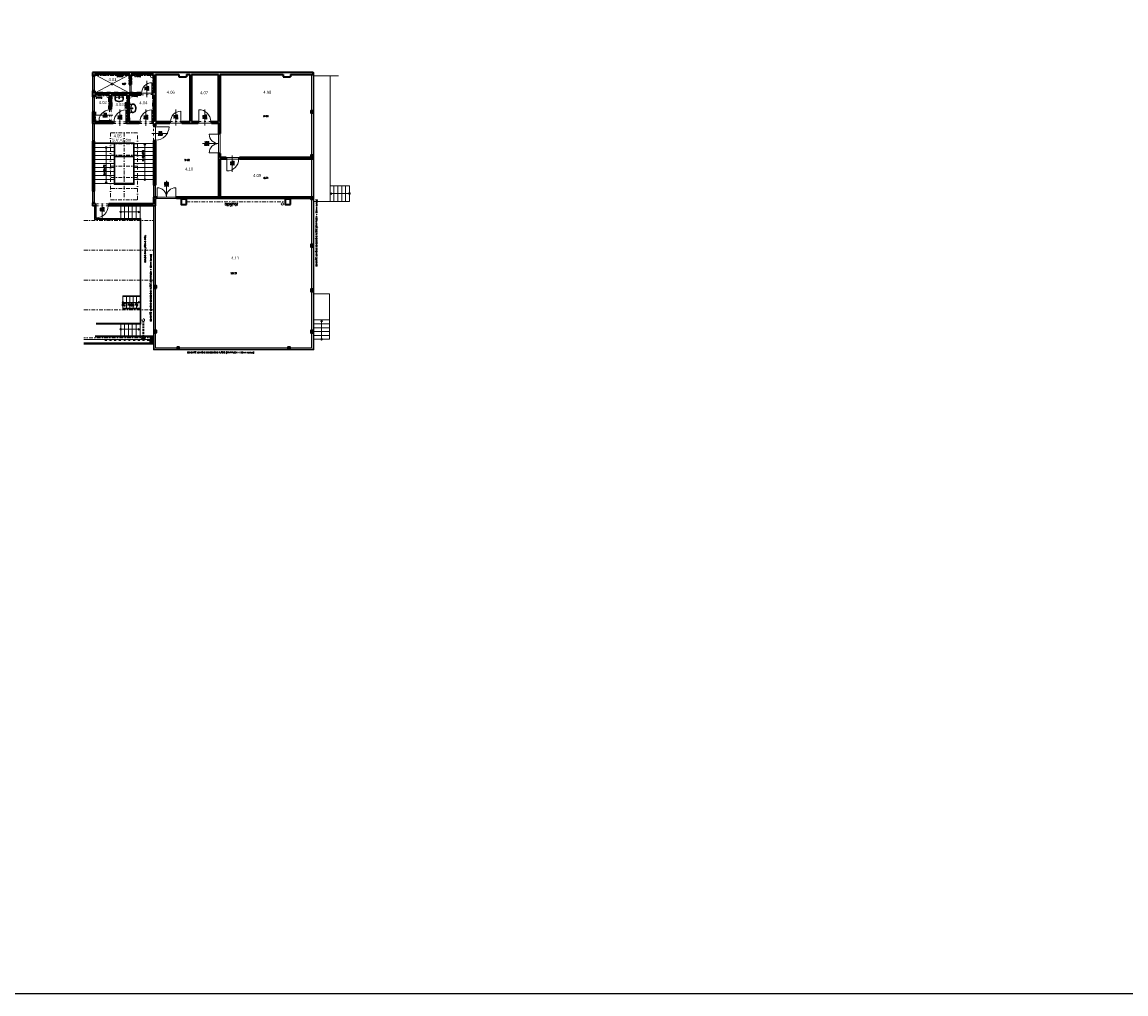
# Model space of a CAD drawing. Header units: millimetres. Extents: x -485339 to 350584, y -2181201 to -313328.
# Tile 89 of 115: x -79335 to -5125, y -775236 to -709919. Entities that reach past the tile are written whole.
import ezdxf
from ezdxf.enums import TextEntityAlignment as Align

# ---------------------------------------------------------------- set-up
doc = ezdxf.new("R2010")
doc.units = ezdxf.units.MM
doc.header["$LTSCALE"] = 10
for name, pattern in [('DASHDOT', [25.4, 12.7, -6.35, 0, -6.35]), ('DĚLICÍ2', [15.875, 6.35, -3.175, 0, -3.175, 0, -3.175]), ('ČÁRKOVANÁ2', [9.525, 6.35, -3.175])]:
    doc.linetypes.add(name, pattern=pattern)
doc.layers.get('Defpoints').update_dxf_attribs({"color": 201})
for name, color, linetype, lineweight, true_color in [('BOUR_DVEŘE', 7, 'Continuous', 18, 0x4ccd32), ('BOUR_ker.obklad', 7, 'DASHDOT', 35, 0x4ccd32), ('BOUR_OBV.PLÁŠT', 7, 'Continuous', 18, 0x4ccd32), ('BOUR_OKNA', 7, 'Continuous', 18, 0x4ccd32), ('BOUR_zařizováky', 7, 'Continuous', 18, 0x4ccd32), ('BOURÁNÍ_POPIS', 7, 'Continuous', 18, 0x4ccd32)]:
    doc.layers.add(name, color=color, linetype=linetype, lineweight=lineweight, true_color=true_color)
for name, color, linetype, lineweight in [('St__otvory_dveře', 40, 'Continuous', 18), ('St_ker_obklad', 250, 'DASHDOT', 35), ('St_lehký obvodový plášť', 152, 'Continuous', 18), ('St_otvory_okna', 40, 'Continuous', 18), ('St_plocha_místnosti', 250, 'Continuous', 18), ('St_popis', 250, 'Continuous', 18), ('St_popis_otvory', 40, 'Continuous', 18), ('St_sloupy_konstrukce haly', 5, 'Continuous', 35), ('St_sloupy_opláštění_půdorys', 25, 'Continuous', 35), ('St_čáry_nad', 250, 'DĚLICÍ2', 18), ('St_čáry_obrys', 5, 'Continuous', 35), ('St_čáry_osy', 250, 'DASHDOT', 18), ('St_čáry_plné', 250, 'Continuous', 18), ('St_čáry_pod', 250, 'ČÁRKOVANÁ2', 18), ('ZTI_ST_kanalda', 234, 'Continuous', 18)]:
    doc.layers.add(name, color=color, linetype=linetype, lineweight=lineweight)
doc.layers.add('St_plocha_místn', color=140, linetype='Continuous', lineweight=18, plot=False)
doc.styles.add('Andy', font='txt')
doc.styles.get("Standard").update_dxf_attribs({"font": 'simplex.shx', "width": 0.8})
doc.linetypes.add('ZIGZAG', pattern='A,0.00254,-5.08,[131,ltypeshp.shx,S=5.08,R=0,X=-5.08,Y=0],-10.16,[131,ltypeshp.shx,S=5.08,R=180,X=5.08,Y=0],-5.08', length=20.32254)

# ---------------------------------------------------------------- blocks, each defined once
blk = doc.blocks.new('G$CC1796412')
at = {"layer": 'St__otvory_dveře', "color": 0, "ltscale": 2}
blk.add_lwpolyline([(850, 1), (850, 801)], dxfattribs=at)
at = {"layer": 'St__otvory_dveře', "ltscale": 2}
for points in [[(50, 0), (0, 0), (0, -100), (50, -100)], [(900, 1), (850, 1), (850, -99), (900, -99)]]:
    blk.add_lwpolyline(points, close=True, dxfattribs=at)
at = {"layer": 'St__otvory_dveře', "linetype": 'DĚLICÍ2', "ltscale": 2}
for points in [[(50, 0), (850, 1)], [(50, -100), (850, -99)]]:
    blk.add_lwpolyline(points, dxfattribs=at)
at = {"layer": 'St__otvory_dveře', "color": 0, "ltscale": 2}
blk.add_arc((850, 1), 800, 90, 180, dxfattribs=at)
blk = doc.blocks.new('G$CB4A84410')
at = {"layer": 'St__otvory_dveře', "ltscale": 2}
for points in [[(100, -50), (100, 0), (0, 0), (0, -50)], [(101, -800), (101, -750), (1, -750), (1, -800)]]:
    blk.add_lwpolyline(points, close=True, dxfattribs=at)
at = {"layer": 'St__otvory_dveře', "linetype": 'DĚLICÍ2', "ltscale": 2}
for points in [[(0, -50), (1, -750)], [(100, -50), (101, -750)]]:
    blk.add_lwpolyline(points, dxfattribs=at)
at = {"layer": 'St__otvory_dveře', "color": 0, "ltscale": 2}
blk.add_lwpolyline([(101, -750), (801, -750)], dxfattribs=at)
blk.add_arc((101, -750), 700, 0, 90, dxfattribs=at)
blk = doc.blocks.new('19252405')
at = {"color": 0}
for p, q in [((-456, 47), (-460, 0)), ((-438, 129), (-456, 47)), ((-415, 192), (-438, 129)), ((-424, 21), (-425, -2)), ((-424, -21), (-425, 2)), ((-422, 43), (-424, 21)), ((-418, 63), (-422, 43)), ((-414, 83), (-418, 63)), ((-402, 216), (-415, 192)), ((-410, 102), (-414, 83)), ((-405, 119), (-410, 102)), ((-399, 136), (-405, 119)), ((-388, 235), (-402, 216)), ((-394, 151), (-399, 136)), ((-389, 164), (-394, 151)), ((-383, 177), (-389, 164)), ((-354, 264), (-388, 235)), ((-378, 188), (-383, 177)), ((-372, 197), (-378, 188)), ((-367, 205), (-372, 197)), ((-361, 212), (-367, 205)), ((-355, 219), (-361, 212)), ((-349, 224), (-355, 219)), ((-297, 289), (-354, 264)), ((-343, 229), (-349, 224)), ((-336, 234), (-343, 229)), ((-328, 239), (-336, 234)), ((-320, 243), (-328, 239)), ((-311, 247), (-320, 243)), ((-303, 250), (-311, 247)), ((-295, 253), (-303, 250)), ((-297, 251), (-303, 250)), ((-256, 298), (-297, 289)), ((-289, 252), (-297, 251)), ((-287, 256), (-295, 253)), ((-281, 252), (-289, 252)), ((-280, 258), (-287, 256)), ((-273, 253), (-281, 252)), ((-274, 259), (-280, 258)), ((-268, 261), (-274, 259)), ((-264, 253), (-273, 253)), ((-263, 262), (-268, 261)), ((-257, 253), (-264, 253)), ((-257, 262), (-263, 262)), ((-252, 263), (-257, 262)), ((-250, 253), (-257, 253)), ((-206, 298), (-256, 298)), ((-247, 264), (-252, 263)), ((-243, 253), (-250, 253)), ((-242, 264), (-247, 264)), ((-237, 253), (-243, 253)), ((-236, 264), (-242, 264)), ((-231, 252), (-237, 253)), ((-229, 264), (-236, 264)), ((-226, 251), (-231, 252)), ((-220, 264), (-229, 264)), ((-220, 249), (-226, 251)), ((-208, 263), (-220, 264)), ((-213, 247), (-220, 249)), ((-207, 245), (-213, 247)), ((-194, 262), (-208, 263)), ((-200, 242), (-207, 245)), ((0, 270), (-206, 298)), ((-193, 238), (-200, 242)), ((-176, 260), (-194, 262)), ((-186, 234), (-193, 238)), ((-180, 230), (-186, 234)), ((-174, 225), (-180, 230)), ((-150, 257), (-176, 260)), ((-168, 219), (-174, 225)), ((-163, 212), (-168, 219)), ((-167, 8), (-168, 7)), ((-168, 7), (-168, 5)), ((-168, 5), (-168, 2)), ((-168, 2), (-168, 0)), ((-166, 11), (-167, 10)), ((-167, 10), (-167, 10)), ((-167, 10), (-167, 9)), ((-167, 9), (-167, 8)), ((-165, 12), (-166, 11)), ((-166, 11), (-166, 11)), ((-166, 11), (-166, 11)), ((-164, 12), (-165, 12)), ((-165, 12), (-165, 12)), ((-165, 12), (-165, 12)), ((-163, 13), (-164, 12)), ((-164, 12), (-164, 12)), ((-158, 205), (-163, 212)), ((-162, 13), (-163, 13)), ((-163, 13), (-163, 13)), ((-161, 13), (-162, 13)), ((-160, 13), (-161, 13)), ((-159, 13), (-160, 13)), ((-157, 13), (-159, 13)), ((-154, 197), (-158, 205)), ((-156, 13), (-157, 13)), ((-153, 13), (-156, 13)), ((-150, 188), (-154, 197)), ((-151, 13), (-153, 13)), ((-148, 13), (-151, 13)), ((-114, 252), (-150, 257)), ((-147, 178), (-150, 188)), ((-145, 14), (-148, 13)), ((-144, 167), (-147, 178)), ((-142, 14), (-145, 14)), ((-141, 155), (-144, 167)), ((-138, 14), (-142, 14)), ((-140, 141), (-141, 155)), ((-138, 127), (-140, 141)), ((-137, 112), (-138, 127)), ((-135, 14), (-138, 14)), ((-136, 95), (-137, 112)), ((-135, 78), (-136, 95)), ((-134, 59), (-135, 78)), ((-131, 14), (-135, 14)), ((-134, 40), (-134, 59)), ((-134, 20), (-134, 40)), ((-134, 14), (-134, 20)), ((-127, 14), (-131, 14)), ((-124, 14), (-127, 14)), ((-125, 9), (-126, 0)), ((-123, 17), (-125, 13)), ((-125, 13), (-125, 9)), ((-122, 18), (-123, 17)), ((-120, 19), (-122, 18)), ((-114, 18), (-120, 19)), ((-67, 245), (-114, 252)), ((-100, 15), (-114, 18)), ((-102, 16), (-104, 16)), ((-99, 16), (-102, 16)), ((-90, 12), (-100, 15)), ((-97, 16), (-99, 16)), ((-95, 16), (-97, 16)), ((-93, 16), (-95, 16)), ((-91, 16), (-93, 16)), ((-90, 17), (-91, 16)), ((-88, 17), (-90, 17)), ((-85, 12), (-90, 12)), ((-86, 17), (-88, 17)), ((-85, 17), (-86, 17)), ((-83, 17), (-85, 17)), ((-81, 12), (-85, 12)), ((-82, 17), (-83, 17)), ((-81, 17), (-82, 17)), ((-79, 17), (-81, 17)), ((-76, 13), (-81, 12)), ((-78, 17), (-79, 17)), ((-77, 17), (-78, 17)), ((-76, 18), (-77, 17)), ((-75, 18), (-76, 18)), ((-71, 14), (-76, 13)), ((-74, 18), (-75, 18)), ((-72, 18), (-74, 18)), ((-71, 18), (-72, 18)), ((-70, 18), (-71, 18)), ((-64, 15), (-71, 14)), ((-69, 18), (-70, 18)), ((-68, 18), (-69, 18)), ((-66, 18), (-68, 18)), ((-34, 240), (-67, 245)), ((-64, 18), (-66, 18)), ((-62, 18), (-64, 18)), ((-55, 17), (-55, 17)), ((-50, 13), (-50, 13)), ((-46, 7), (-46, 7)), ((-30, 235), (-30, -235)), ((0, 270), (0, -270)), ((-456, -47), (-460, 0)), ((-438, -130), (-456, -47)), ((-415, -192), (-438, -130)), ((-421, -43), (-424, -21)), ((-418, -63), (-421, -43)), ((-414, -83), (-418, -63)), ((-402, -216), (-415, -192)), ((-409, -102), (-414, -83)), ((-404, -120), (-409, -102)), ((-399, -136), (-404, -120)), ((-388, -235), (-402, -216)), ((-394, -151), (-399, -136)), ((-389, -165), (-394, -151)), ((-383, -177), (-389, -165)), ((-354, -264), (-388, -235)), ((-378, -188), (-383, -177)), ((-372, -197), (-378, -188)), ((-367, -205), (-372, -197)), ((-361, -212), (-367, -205)), ((-355, -219), (-361, -212)), ((-349, -224), (-355, -219)), ((-297, -289), (-354, -264)), ((-343, -229), (-349, -224)), ((-336, -234), (-343, -229)), ((-328, -239), (-336, -234)), ((-320, -243), (-328, -239)), ((-311, -247), (-320, -243)), ((-303, -250), (-311, -247)), ((-296, -251), (-303, -250)), ((-295, -253), (-303, -250)), ((-256, -298), (-297, -289)), ((-289, -252), (-296, -251)), ((-287, -256), (-295, -253)), ((-281, -253), (-289, -252)), ((-280, -258), (-287, -256)), ((-272, -253), (-281, -253)), ((-273, -260), (-280, -258)), ((-268, -261), (-273, -260)), ((-264, -253), (-272, -253)), ((-262, -262), (-268, -261)), ((-256, -254), (-264, -253)), ((-257, -263), (-262, -262)), ((-252, -263), (-257, -263)), ((-249, -254), (-256, -254)), ((-206, -298), (-256, -298)), ((-247, -264), (-252, -263)), ((-243, -253), (-249, -254)), ((-242, -264), (-247, -264)), ((-237, -253), (-243, -253)), ((-236, -264), (-242, -264)), ((-231, -252), (-237, -253)), ((-229, -264), (-236, -264)), ((-226, -251), (-231, -252)), ((-219, -264), (-229, -264)), ((-220, -249), (-226, -251)), ((-213, -247), (-220, -249)), ((-208, -263), (-219, -264)), ((-207, -245), (-213, -247)), ((-194, -262), (-208, -263)), ((-200, -242), (-207, -245)), ((0, -270), (-206, -298)), ((-193, -238), (-200, -242)), ((-176, -260), (-194, -262)), ((-186, -234), (-193, -238)), ((-180, -230), (-186, -234)), ((-174, -225), (-180, -230)), ((-150, -257), (-176, -260)), ((-168, -219), (-174, -225)), ((-168, -2), (-168, 0)), ((-168, -5), (-168, -2)), ((-168, -7), (-168, -5)), ((-167, -8), (-168, -7)), ((-163, -212), (-168, -219)), ((-167, -9), (-167, -8)), ((-167, -10), (-167, -9)), ((-166, -11), (-167, -10)), ((-167, -10), (-167, -10)), ((-165, -12), (-166, -11)), ((-166, -11), (-166, -11)), ((-166, -11), (-166, -11)), ((-164, -12), (-165, -12)), ((-165, -12), (-165, -12)), ((-165, -12), (-165, -12)), ((-164, -13), (-164, -12)), ((-163, -13), (-164, -13)), ((-162, -13), (-163, -13)), ((-163, -13), (-163, -13)), ((-158, -205), (-163, -212)), ((-161, -13), (-162, -13)), ((-160, -13), (-161, -13)), ((-159, -13), (-160, -13)), ((-157, -13), (-159, -13)), ((-154, -197), (-158, -205)), ((-156, -13), (-157, -13)), ((-153, -13), (-156, -13)), ((-150, -188), (-154, -197)), ((-151, -13), (-153, -13)), ((-148, -14), (-151, -13)), ((-147, -178), (-150, -188)), ((-114, -252), (-150, -257)), ((-145, -14), (-148, -14)), ((-144, -167), (-147, -178)), ((-142, -14), (-145, -14)), ((-141, -155), (-144, -167)), ((-138, -14), (-142, -14)), ((-139, -141), (-141, -155)), ((-138, -127), (-139, -141)), ((-135, -14), (-138, -14)), ((-137, -112), (-138, -127)), ((-135, -95), (-137, -112)), ((-131, -14), (-135, -14)), ((-134, -60), (-135, -78)), ((-135, -78), (-135, -95)), ((-133, -14), (-134, -21)), ((-134, -21), (-134, -40)), ((-134, -40), (-134, -60)), ((-127, -14), (-131, -14)), ((-124, -14), (-127, -14)), ((-125, -9), (-126, 0)), ((-125, -13), (-125, -9)), ((-123, -17), (-125, -13)), ((-122, -18), (-123, -17)), ((-120, -19), (-122, -18)), ((-114, -18), (-120, -19)), ((-100, -15), (-114, -18)), ((-67, -245), (-114, -252)), ((-102, -16), (-104, -16)), ((-99, -16), (-102, -16)), ((-90, -12), (-100, -15)), ((-97, -16), (-99, -16)), ((-95, -16), (-97, -16)), ((-93, -16), (-95, -16)), ((-91, -17), (-93, -16)), ((-90, -17), (-91, -17)), ((-85, -12), (-90, -12)), ((-88, -17), (-90, -17)), ((-86, -17), (-88, -17)), ((-85, -17), (-86, -17)), ((-81, -12), (-85, -12)), ((-83, -17), (-85, -17)), ((-82, -17), (-83, -17)), ((-81, -17), (-82, -17)), ((-76, -13), (-81, -12)), ((-79, -17), (-81, -17)), ((-78, -17), (-79, -17)), ((-77, -18), (-78, -17)), ((-76, -18), (-77, -18)), ((-71, -14), (-76, -13)), ((-75, -18), (-76, -18)), ((-74, -18), (-75, -18)), ((-72, -18), (-74, -18)), ((-71, -18), (-72, -18)), ((-64, -15), (-71, -14)), ((-70, -18), (-71, -18)), ((-69, -18), (-70, -18)), ((-68, -18), (-69, -18)), ((-66, -18), (-68, -18)), ((-34, -240), (-67, -245)), ((-64, -18), (-66, -18)), ((-62, -18), (-64, -18)), ((-55, -17), (-55, -17)), ((-50, -13), (-50, -13)), ((-46, -7), (-46, -7)), ((-45, 0), (-45, 0))]:
    blk.add_line(p, q, dxfattribs=at)
for centre, major_axis, start_param, end_param in [((-220, 0), (19.1, 19.1), 0.785398, 7.068583), ((-63, 0), (-9.75, 9.75), -0.785398, 5.497787), ((-63, 0), (10.6, 10.6), 3.881371, 7.115283), ((-62, 3), (-10.9, 10.9), -1.209553, -0.785152), ((-62, 1), (11.9, 11.9), 6.239989, 6.644428), ((-63, 1), (-12.9, 12.9), 4.290124, 4.669192), ((-65, 0), (-14, 14), 3.927237, 4.290124), ((-35, 235), (3.54, 3.54), 5.498034, 6.914051), ((-62, -3), (-10.9, 10.9), 2.356441, 2.780842), ((-62, -1), (11.9, 11.9), 4.351639, 4.756078), ((-63, -1), (-12.9, 12.9), 3.185282, 3.564351), ((-65, 0), (-14, 14), 3.564351, 3.927237), ((-35, -235), (-3.54, 3.54), 2.51122, 3.927237)]:
    blk.add_ellipse(centre, major_axis=major_axis, ratio=1, start_param=start_param, end_param=end_param, dxfattribs=at)
blk = doc.blocks.new('G$CBB62DE26')
at = {"layer": 'St_sloupy_opláštění_půdorys', "ltscale": 2}
blk.add_lwpolyline([(-75, -150), (75, -150), (75, 0), (-75, 0)], close=True, dxfattribs=at)
for points in [[(-75, 0), (75, -150)], [(75, 0), (-75, -150)]]:
    blk.add_lwpolyline(points, dxfattribs=at)
blk = doc.blocks.new('G$C9C144299')
at = {"layer": 'St_lehký obvodový plášť', "color": 0, "ltscale": 2}
for points in [[(0, -50), (2400, -50), (2400, 0), (0, 0)], [(0, -50), (0, -50), (0, 0), (0, 0)], [(0, -50), (0, -50), (0, 0), (0, 0)], [(0, -50), (50, -50), (50, 0), (0, 0)], [(1225, -50), (1175, -50), (1175, 0), (1225, 0)], [(2400, -50), (2350, -50), (2350, 0), (2400, 0)]]:
    blk.add_lwpolyline(points, close=True, dxfattribs=at)
blk = doc.blocks.new('G$C2A6251B2')
at = {"layer": 'St_lehký obvodový plášť', "color": 0, "ltscale": 2}
for points in [[(0, -50), (1200, -50), (1200, 0), (0, 0)], [(0, -50), (50, -50), (50, 0), (0, 0)], [(1200, -50), (1150, -50), (1150, 0), (1200, 0)]]:
    blk.add_lwpolyline(points, close=True, dxfattribs=at)
blk = doc.blocks.new('G$C0F2906C7')
at = {"layer": 'St_sloupy_opláštění_půdorys', "ltscale": 2}
blk.add_lwpolyline([(-105, -105), (105, -105), (105, 105), (-105, 105)], close=True, dxfattribs=at)
for points in [[(-105, 105), (105, -105)], [(105, 105), (-105, -105)]]:
    blk.add_lwpolyline(points, dxfattribs=at)
blk = doc.blocks.new('G$CCBB459BE')
at = {"layer": 'St__otvory_dveře', "ltscale": 2}
for points in [[(50, 100), (0, 100), (0, 0), (50, 0)], [(1350, 101), (1300, 101), (1300, 1), (1350, 1)]]:
    blk.add_lwpolyline(points, close=True, dxfattribs=at)
at = {"layer": 'St__otvory_dveře', "color": 0, "ltscale": 2}
for points in [[(50, 101), (50, 726)], [(1300, 101), (1300, 726)]]:
    blk.add_lwpolyline(points, dxfattribs=at)
at = {"layer": 'St__otvory_dveře', "linetype": 'DĚLICÍ2', "ltscale": 2}
for points in [[(50, 100), (1300, 101)], [(50, 0), (1300, 1)]]:
    blk.add_lwpolyline(points, dxfattribs=at)
at = {"layer": 'St__otvory_dveře', "color": 0, "ltscale": 2}
for centre, start, end in [((50, 101), 359.96305, 90), ((1300, 101), 90, 180.03695)]:
    blk.add_arc(centre, 625, start, end, dxfattribs=at)
blk = doc.blocks.new('G$CD8DE4D11')
at = {"layer": 'St__otvory_dveře', "ltscale": 2}
for points in [[(-150, -50), (-150, 0), (0, 0), (0, -50)], [(-151, -1000), (-151, -950), (-1, -950), (-1, -1000)]]:
    blk.add_lwpolyline(points, close=True, dxfattribs=at)
at = {"layer": 'St__otvory_dveře', "linetype": 'DĚLICÍ2', "ltscale": 2}
for points in [[(-150, -50), (-151, -950)], [(0, -50), (-1, -950)]]:
    blk.add_lwpolyline(points, dxfattribs=at)
at = {"layer": 'St__otvory_dveře', "color": 0, "ltscale": 2}
blk.add_lwpolyline([(-151, -950), (-1051, -950)], dxfattribs=at)
blk.add_arc((-151, -950), 900, 90, 180, dxfattribs=at)
blk = doc.blocks.new('G$CD3821618')
at = {"layer": 'St__otvory_dveře', "ltscale": 2}
for points in [[(-150, -50), (-150, 0), (0, 0), (0, -50)], [(-151, -900), (-151, -850), (-1, -850), (-1, -900)]]:
    blk.add_lwpolyline(points, close=True, dxfattribs=at)
at = {"layer": 'St__otvory_dveře', "linetype": 'DĚLICÍ2', "ltscale": 2}
for points in [[(-150, -50), (-151, -850)], [(0, -50), (-1, -850)]]:
    blk.add_lwpolyline(points, dxfattribs=at)
at = {"layer": 'St__otvory_dveře', "ltscale": 2}
blk.add_lwpolyline([(-151, -850), (-951, -850)], dxfattribs=at)
blk.add_arc((-151, -850), 800, 90, 180, dxfattribs=at)
blk = doc.blocks.new('G$C94846F24')
at = {"layer": 'St_čáry_osy', "linetype": 'ByBlock', "ltscale": 2}
blk.add_lwpolyline([(-900, -4500), (900, -4500), (900, 0), (-900, 0)], close=True, dxfattribs=at)
for points in [[(0, 0), (0, -4500)], [(900, -750), (-900, -750)], [(900, -1500), (-900, -1500)], [(900, -2250), (-900, -2250)], [(900, -3000), (-900, -3000)], [(900, -3750), (-900, -3750)]]:
    blk.add_lwpolyline(points, dxfattribs=at)

msp = doc.modelspace()

# ---------------------------------------------------------------- linework, layer by layer
at = {"layer": 'BOUR_ker.obklad', "ltscale": 2}
for points in [[(-74429.9, -713547.8), (-74429.9, -713472.8), (-72124.9, -713472.8)], [(-72124.9, -713472.8), (-72124.9, -714122.8), (-71974.9, -714122.8), (-71974.9, -713472.8)], [(-71974.9, -713472.8), (-70529.9, -713472.8), (-70529.9, -714672.8), (-70554.9, -714672.8)], [(-71354.9, -714672.8), (-74429.9, -714672.8), (-74429.9, -714547.8)], [(-73479.9, -715777.8), (-73479.9, -714822.8), (-74429.9, -714822.8), (-74429.9, -714947.8)], [(-72304.9, -716602.8), (-72279.9, -716602.8), (-72279.9, -714822.8), (-73329.9, -714822.8), (-73329.9, -715777.8)], [(-71354.9, -714822.8), (-72129.9, -714822.8), (-72129.9, -716602.8), (-71454.9, -716602.8)], [(-70554.9, -716602.8), (-70529.9, -716602.8), (-70529.9, -714822.8), (-70554.9, -714822.8)], [(-74429.9, -715947.8), (-74429.9, -716602.8), (-73479.9, -716602.8), (-73479.9, -716577.8)], [(-73329.9, -716577.8), (-73329.9, -716602.8), (-73204.9, -716602.8)]]:
    msp.add_lwpolyline(points, dxfattribs=at)
at = {"layer": 'BOUR_OBV.PLÁŠT', "ltscale": 2}
for points in [[(-59724.9, -713297.8), (-59774.9, -713297.8)], [(-59774.9, -714447.8), (-59774.9, -713447.8)], [(-59724.9, -714447.8), (-59724.9, -713297.8)], [(-59774.9, -714447.8), (-59724.9, -714447.8)], [(-70454.9, -731907.8), (-70454.9, -722277.8), (-70504.9, -722277.8), (-70504.9, -731957.8)], [(-59724.9, -731957.8), (-59724.9, -730647.8), (-59774.9, -730647.8), (-59774.9, -731907.8)], [(-75174.3, -731467.8), (-70504.9, -731467.8)], [(-75174.3, -731517.8), (-70504.9, -731517.8)], [(-70454.9, -731907.8), (-70339.1, -731907.8), (-70339.1, -731957.8), (-70504.9, -731957.8)], [(-59774.9, -731907.8), (-63739.1, -731907.8), (-63739.1, -731957.8), (-59724.9, -731957.8)]]:
    msp.add_lwpolyline(points, dxfattribs=at)
at = {"layer": 'BOUR_OBV.PLÁŠT', "linetype": 'ZIGZAG', "ltscale": 0.2}
for points in [[(-59749.9, -714447.8), (-59749.9, -713297.8)], [(-59749.9, -716247.8), (-59749.9, -715647.8)], [(-59749.9, -719247.8), (-59749.9, -718647.8)], [(-59749.9, -722247.8), (-59749.9, -721647.8)], [(-70479.9, -731932.8), (-70479.9, -722277.8)], [(-59749.9, -725247.8), (-59749.9, -724647.8)], [(-59749.9, -728247.8), (-59749.9, -727647.8)], [(-59749.9, -731932.8), (-59749.9, -730647.8)], [(-70479.9, -731932.8), (-70339.1, -731932.8)], [(-69139.1, -731932.8), (-68539.1, -731932.8)], [(-67339.1, -731932.8), (-66739.1, -731932.8)], [(-64939.1, -731932.8), (-65539.1, -731932.8)], [(-59749.9, -731932.8), (-63739.1, -731932.8)]]:
    msp.add_lwpolyline(points, dxfattribs=at)
at = {"layer": 'BOUR_OBV.PLÁŠT', "ltscale": 2}
for points in [[(-59724.9, -716247.8), (-59724.9, -715647.8), (-59774.9, -715647.8), (-59774.9, -716247.8)], [(-59724.9, -716247.8), (-59724.9, -716247.8), (-59774.9, -716247.8), (-59774.9, -716247.8)], [(-59724.9, -716247.8), (-59724.9, -716247.8), (-59774.9, -716247.8), (-59774.9, -716247.8)], [(-59724.9, -719247.8), (-59724.9, -718647.8), (-59774.9, -718647.8), (-59774.9, -719247.8)], [(-59724.9, -719247.8), (-59724.9, -719247.8), (-59774.9, -719247.8), (-59774.9, -719247.8)], [(-59724.9, -719247.8), (-59724.9, -719247.8), (-59774.9, -719247.8), (-59774.9, -719247.8)], [(-59724.9, -722247.8), (-59724.9, -721647.8), (-59774.9, -721647.8), (-59774.9, -722247.8)], [(-59724.9, -722247.8), (-59724.9, -722247.8), (-59774.9, -722247.8), (-59774.9, -722247.8)], [(-59724.9, -722247.8), (-59724.9, -722247.8), (-59774.9, -722247.8), (-59774.9, -722247.8)], [(-59724.9, -725247.8), (-59724.9, -724647.8), (-59774.9, -724647.8), (-59774.9, -725247.8)], [(-59724.9, -725247.8), (-59724.9, -725247.8), (-59774.9, -725247.8), (-59774.9, -725247.8)], [(-59724.9, -725247.8), (-59724.9, -725247.8), (-59774.9, -725247.8), (-59774.9, -725247.8)], [(-59724.9, -728247.8), (-59724.9, -727647.8), (-59774.9, -727647.8), (-59774.9, -728247.8)], [(-59724.9, -728247.8), (-59724.9, -728247.8), (-59774.9, -728247.8), (-59774.9, -728247.8)], [(-59724.9, -728247.8), (-59724.9, -728247.8), (-59774.9, -728247.8), (-59774.9, -728247.8)], [(-69139.1, -731907.8), (-68539.1, -731907.8), (-68539.1, -731957.8), (-69139.1, -731957.8)], [(-67339.1, -731907.8), (-66739.1, -731907.8), (-66739.1, -731957.8), (-67339.1, -731957.8)], [(-64939.1, -731907.8), (-65539.1, -731907.8), (-65539.1, -731957.8), (-64939.1, -731957.8)]]:
    msp.add_lwpolyline(points, close=True, dxfattribs=at)
at = {"layer": 'Defpoints'}
msp.add_lwpolyline([(-485339.2, -513966), (143293.5, -513966), (143293.5, -775236.5), (-485339.2, -775236.5)], close=True, dxfattribs=at)
at = {"layer": 'St__otvory_dveře', "ltscale": 2}
msp.add_lwpolyline([(-73042.9, -714697.8), (-73042.9, -714697.8), (-73092.9, -714697.8), (-73092.9, -714697.8)], close=True, dxfattribs=at)
msp.add_lwpolyline([(-73042.9, -714697.8), (-73042.9, -714697.8), (-73092.9, -714697.8), (-73092.9, -714697.8)], close=True, dxfattribs=at)
msp.add_lwpolyline([(-73042.9, -714647.8), (-73042.9, -714697.8)], dxfattribs=at)
at = {"layer": 'St_otvory_okna', "ltscale": 2}
for points in [[(-74579.9, -714547.8), (-74579.9, -713547.8)], [(-74479.9, -714547.8), (-74479.9, -713547.8)], [(-74579.9, -715947.8), (-74579.9, -714947.8)], [(-74479.9, -715947.8), (-74479.9, -714947.8)], [(-74579.9, -717927.8), (-74579.9, -716727.8)], [(-74479.9, -717927.8), (-74479.9, -716727.8)], [(-74579.9, -722078.2), (-74579.9, -721278.2)], [(-74479.9, -722078.2), (-74479.9, -721278.2)], [(-70479.9, -721677.8), (-70479.9, -720877.8)], [(-70379.9, -721677.8), (-70379.9, -720877.8)]]:
    msp.add_lwpolyline(points, dxfattribs=at)
at = {"layer": 'St_plocha_místn'}
for points in [[(-70504.9, -714697.8), (-70504.9, -713447.8), (-71999.9, -713447.8), (-71999.9, -714097.8), (-72099.9, -714097.8), (-72099.9, -713447.8), (-74454.9, -713447.8), (-74454.9, -714697.8)], [(-66024.9, -719022.8), (-59924.9, -719022.8), (-59924.9, -718872.8), (-59874.9, -718872.8), (-59874.9, -716022.8), (-59924.9, -716022.8), (-59924.9, -715872.8), (-59874.9, -715872.8), (-59874.9, -713447.8), (-61284.9, -713447.8), (-61284.9, -713597.8), (-61784.9, -713597.8), (-61784.9, -713447.8), (-66024.9, -713447.8)], [(-66124.9, -721677.8), (-70354.9, -721677.8), (-70354.9, -716707.8), (-66124.9, -716707.8)], [(-66024.9, -721677.8), (-59875.3, -721677.8), (-59875.3, -719122.8), (-66024.9, -719122.8)], [(-59873.3, -721827.8), (-59924.9, -721827.8), (-59924.9, -721777.8), (-61289.1, -721777.8), (-61289.1, -722177.8), (-61639.1, -722177.8), (-61639.1, -721777.8), (-68289.1, -721777.8), (-68289.1, -722177.8), (-68639.1, -722177.8), (-68639.1, -721777.8), (-70354.9, -721777.8), (-70354.9, -727647.8), (-70304.9, -727647.8), (-70304.9, -727797.8), (-70354.9, -727797.8), (-70354.9, -730647.8), (-70304.9, -730647.8), (-70304.9, -730797.8), (-70354.9, -730797.8), (-70354.9, -731807.8), (-68914.1, -731807.8), (-68914.1, -731757.8), (-68764.1, -731757.8), (-68764.1, -731807.8), (-61463.3, -731807.8), (-61463.3, -731757.8), (-61313.3, -731757.8), (-61313.3, -731807.8), (-59874.9, -731807.8), (-59873.3, -730797.8), (-59924.9, -730797.8), (-59924.9, -730647.8), (-59873.3, -730647.8), (-59873.3, -728022.8), (-59924.9, -728022.8), (-59924.9, -727872.8), (-59875.3, -727872.8), (-59875.3, -725022.8), (-59924.9, -725022.8), (-59924.9, -724872.8), (-59873.3, -724872.8)]]:
    msp.add_lwpolyline(points, close=True, dxfattribs=at)
at = {"layer": 'St_popis_otvory'}
for points in [[(-70954.9, -714954.2), (-70954.9, -713873)], [(-72754.9, -716884.2), (-72754.9, -715803)], [(-71004.9, -716884.2), (-71004.9, -715803)], [(-69004.9, -716865.1), (-69004.9, -715783.8)], [(-67054.9, -716865.1), (-67054.9, -715783.8)], [(-74322.8, -716177.8), (-73241.5, -716177.8)], [(-70612.2, -717402.8), (-69530.9, -717402.8)], [(-67206.6, -718082.8), (-66125.3, -718082.8)], [(-65200.4, -719974.1), (-65200.4, -718892.8)], [(-69629.9, -721677), (-69629.9, -720595.7)], [(-73954.9, -723208.7), (-73954.9, -722127.4)]]:
    msp.add_lwpolyline(points, dxfattribs=at)
at = {"layer": 'St_sloupy_konstrukce haly', "ltscale": 2}
msp.add_circle((-71184.9, -731147.8), 85, dxfattribs=at)
at = {"layer": 'St_čáry_nad', "ltscale": 2}
msp.add_lwpolyline([(-73774.9, -731312.8), (-70714.9, -731312.8)], dxfattribs=at)
at = {"layer": 'St_čáry_obrys', "ltscale": 2}
for p, q in [((-66024.9, -718757.8), (-66024.9, -719022.8)), ((-65624.9, -719022.8), (-65624.9, -719122.8)), ((-64724.9, -719022.8), (-64724.9, -719122.8)), ((-66024.9, -719122.8), (-66024.9, -721677.8))]:
    msp.add_line(p, q, dxfattribs=at)
for points in [[(-74604.9, -713297.8), (-74604.9, -713547.8)], [(-59774.9, -713297.8), (-74604.9, -713297.8)], [(-74454.9, -713547.8), (-74604.9, -713547.8)], [(-74454.9, -713447.8), (-74454.9, -713547.8)], [(-72099.9, -713447.8), (-74454.9, -713447.8)], [(-72099.9, -713447.8), (-72099.9, -714097.8), (-71999.9, -714097.8), (-71999.9, -713447.8)], [(-70504.9, -713447.8), (-71999.9, -713447.8)], [(-70504.9, -713447.8), (-70504.9, -714697.8)], [(-70354.9, -713447.8), (-70354.9, -716607.8)], [(-70354.9, -713447.8), (-68789.1, -713447.8)], [(-68789.1, -713447.8), (-68789.1, -713597.8)], [(-68789.1, -713597.8), (-68289.1, -713597.8)], [(-68289.1, -713447.8), (-68054.9, -713447.8)], [(-68289.1, -713447.8), (-68289.1, -713597.8)], [(-68054.9, -713447.8), (-68054.9, -716607.8)], [(-67954.9, -713447.8), (-67954.9, -716607.8)], [(-67954.9, -713447.8), (-66124.9, -713447.8)], [(-66124.9, -716607.8), (-66124.9, -713447.8)], [(-66024.9, -713447.8), (-61784.9, -713447.8)], [(-66024.9, -713447.8), (-66024.9, -717407.8)], [(-61784.9, -713447.8), (-61784.9, -713597.8)], [(-61784.9, -713597.8), (-61284.9, -713597.8)], [(-61284.9, -713447.8), (-59774.9, -713447.8)], [(-61284.9, -713447.8), (-61284.9, -713597.8)], [(-59774.9, -713447.8), (-59774.9, -713297.8)], [(-74604.9, -714547.8), (-74604.9, -714947.8)], [(-74454.9, -714547.8), (-74604.9, -714547.8)], [(-74454.9, -714547.8), (-74454.9, -714697.8)], [(-74454.9, -714947.8), (-74604.9, -714947.8)], [(-71354.9, -714697.8), (-74454.9, -714697.8)], [(-74454.9, -714797.8), (-74454.9, -714947.8)], [(-73454.9, -714797.8), (-74454.9, -714797.8)], [(-73454.9, -714797.8), (-73454.9, -715777.8)], [(-73354.9, -714797.8), (-73354.9, -715777.8)], [(-72254.9, -714797.8), (-73354.9, -714797.8)], [(-72254.9, -714797.8), (-72254.9, -716627.8)], [(-72154.9, -714797.8), (-72154.9, -716627.8)], [(-71354.9, -714797.8), (-72154.9, -714797.8)], [(-71354.9, -714797.8), (-71354.9, -714697.8)], [(-70504.9, -714697.8), (-70554.9, -714697.8)], [(-70554.9, -714797.8), (-70554.9, -714697.8)], [(-70504.9, -714797.8), (-70554.9, -714797.8)], [(-70504.9, -714797.8), (-70504.9, -716627.8)], [(-74604.9, -715947.8), (-74604.9, -716727.8)], [(-74454.9, -715947.8), (-74604.9, -715947.8)], [(-74454.9, -715947.8), (-74454.9, -716627.8)], [(-73454.9, -715777.8), (-73354.9, -715777.8)], [(-73204.9, -716727.8), (-74604.9, -716727.8)], [(-73454.9, -716627.8), (-74454.9, -716627.8)], [(-73454.9, -716577.8), (-73454.9, -716627.8)], [(-73454.9, -716577.8), (-73354.9, -716577.8)], [(-73354.9, -716577.8), (-73354.9, -716627.8)], [(-73204.9, -716627.8), (-73354.9, -716627.8)], [(-73204.9, -716627.8), (-73204.9, -716727.8)], [(-72304.9, -716627.8), (-72304.9, -716727.8)], [(-72254.9, -716627.8), (-72304.9, -716627.8)], [(-71454.9, -716727.8), (-72304.9, -716727.8)], [(-71454.9, -716627.8), (-72154.9, -716627.8)], [(-71454.9, -716627.8), (-71454.9, -716727.8)], [(-70554.9, -716627.8), (-70554.9, -716727.8)], [(-70504.9, -716627.8), (-70554.9, -716627.8)], [(-70504.9, -716727.8), (-70554.9, -716727.8)], [(-70504.9, -716727.8), (-70504.9, -716902.8)], [(-70354.9, -716607.8), (-69404.9, -716607.8)], [(-70354.9, -716707.8), (-70354.9, -716902.8)], [(-70354.9, -716707.8), (-69404.9, -716707.8)], [(-69404.9, -716607.8), (-69404.9, -716707.8)], [(-68604.9, -716607.8), (-68604.9, -716707.8)], [(-68604.9, -716607.8), (-68054.9, -716607.8)], [(-68604.9, -716707.8), (-67504.9, -716707.8)], [(-67954.9, -716607.8), (-67504.9, -716607.8)], [(-67504.9, -716607.8), (-67504.9, -716707.8)], [(-66604.9, -716607.8), (-66604.9, -716707.8)], [(-66604.9, -716607.8), (-66124.9, -716607.8)], [(-66604.9, -716707.8), (-66124.9, -716707.8), (-66124.9, -717407.8)], [(-70504.9, -716902.8), (-70354.9, -716902.8)], [(-66124.9, -717407.8), (-66024.9, -717407.8)], [(-74604.9, -717927.8), (-74604.9, -721278.2)], [(-74454.9, -717927.8), (-74604.9, -717927.8)], [(-74454.9, -721278.2), (-74454.9, -717927.8)], [(-70504.9, -717902.8), (-70504.9, -720877.8)], [(-70504.9, -717902.8), (-70354.9, -717902.8)], [(-70354.9, -717902.8), (-70354.9, -720877.8)], [(-66124.9, -718757.8), (-66124.9, -721677.8), (-68954.9, -721677.8)], [(-66124.9, -718757.8), (-66024.9, -718757.8)], [(-65624.9, -719022.8), (-66024.9, -719022.8)], [(-59774.9, -719022.8), (-64724.9, -719022.8)], [(-59774.9, -719122.8), (-59774.9, -719022.8)], [(-65624.9, -719122.8), (-66024.9, -719122.8)], [(-59774.9, -719122.8), (-64724.9, -719122.8)], [(-74454.9, -721278.2), (-74604.9, -721278.2)], [(-70354.9, -720877.8), (-70504.9, -720877.8)], [(-70504.9, -721677.8), (-70504.9, -722127.8)], [(-70304.9, -721677.8), (-70504.9, -721677.8)], [(-70354.9, -721777.8), (-70354.9, -721777.8)], [(-70354.9, -722277.8), (-70354.9, -721777.8)], [(-70304.9, -721777.8), (-70354.9, -721777.8)], [(-70304.9, -721677.8), (-70304.9, -721777.8)], [(-68954.9, -721677.8), (-68954.9, -721777.8)], [(-59924.9, -721777.8), (-68954.9, -721777.8)], [(-59924.9, -721677.8), (-66024.9, -721677.8)], [(-74454.9, -722078.2), (-74604.9, -722078.2)], [(-74604.9, -722078.2), (-74604.9, -722277.8)], [(-74404.9, -722277.8), (-74604.9, -722277.8)], [(-74454.9, -722127.8), (-74454.9, -722078.2)], [(-74404.9, -722127.8), (-74454.9, -722127.8)], [(-74404.9, -722277.8), (-74404.9, -722127.8)], [(-70504.9, -722127.8), (-73504.9, -722127.8)], [(-73504.9, -722277.8), (-73504.9, -722127.8)], [(-70354.9, -722277.8), (-73504.9, -722277.8)]]:
    msp.add_lwpolyline(points, dxfattribs=at)
for points in [[(-68289.1, -722177.8), (-68289.1, -721827.8), (-68639.1, -721827.8), (-68639.1, -722177.8)], [(-61289.1, -722177.8), (-61289.1, -721827.8), (-61639.1, -721827.8), (-61639.1, -722177.8)]]:
    msp.add_lwpolyline(points, close=True, dxfattribs=at)
at = {"layer": 'St_čáry_osy', "ltscale": 2}
for points in [[(-68289.1, -722002.8), (-61639.1, -722002.8)], [(-75174.3, -723257.8), (-70504.9, -723257.8)], [(-75174.3, -725257.8), (-70504.9, -725257.8)], [(-75174.3, -727257.8), (-70504.9, -727257.8)], [(-75174.3, -729257.8), (-70504.9, -729257.8)], [(-70504.9, -731147.8), (-75174.3, -731147.8)]]:
    msp.add_lwpolyline(points, dxfattribs=at)
at = {"layer": 'St_čáry_plné', "ltscale": 2}
for p, q in [((-72554.9, -728327.8), (-71404.9, -728327.8)), ((-71504.9, -728357.8), (-71404.9, -728357.8)), ((-71404.9, -728357.8), (-71404.9, -729157.8)), ((-58674.9, -728187.8), (-59724.9, -728187.8)), ((-58674.9, -729937.8), (-58674.9, -728187.8)), ((-72554.9, -729187.8), (-71404.9, -729187.8)), ((-71504.9, -729157.8), (-71404.9, -729157.8)), ((-59724.9, -729937.8), (-58674.9, -729937.8))]:
    msp.add_line(p, q, dxfattribs=at)
for points in [[(-74604.9, -714547.8), (-74604.9, -713547.8)], [(-74454.9, -713547.8), (-74454.9, -714547.8)], [(-73333, -714049.4), (-74429.9, -713472.8)], [(-73233, -714049.7), (-72124.9, -713472.8)], [(-59874.9, -713447.8), (-59874.9, -715872.8)], [(-59724.9, -713537.8), (-58070.3, -713537.8)], [(-59724.9, -721967.8), (-58624.9, -721967.8), (-58624.9, -713537.8)], [(-74429.9, -714672.8), (-73333, -714101.7)], [(-72099.9, -714697.8), (-73233, -714102)], [(-72099.9, -714097.8), (-72099.9, -714697.8)], [(-71999.9, -714097.8), (-71999.9, -714697.8)], [(-74604.9, -715947.8), (-74604.9, -714947.8)], [(-74454.9, -714947.8), (-74454.9, -715947.8)], [(-59874.9, -716022.8), (-59874.9, -718872.8)], [(-74604.9, -717927.8), (-74604.9, -716727.8)], [(-74454.9, -716727.8), (-74454.9, -717927.8)], [(-71804.9, -718027.8), (-74454.9, -718027.8)], [(-70504.9, -718077.8), (-74454.9, -718077.8)], [(-73154.9, -718077.8), (-73154.9, -720827.8)], [(-73104.9, -718077.8), (-73104.9, -720777.8)], [(-71854.9, -718077.8), (-71854.9, -720777.8)], [(-71804.9, -718027.8), (-71804.9, -720827.8)], [(-71079.9, -720453.2), (-71079.9, -718077.8)], [(-73104.9, -718347.8), (-74454.9, -718347.8)], [(-73104.9, -718617.8), (-74454.9, -718617.8)], [(-73104.9, -718887.8), (-74454.9, -718887.8)], [(-73679.9, -718402.3), (-73679.9, -720777.8)], [(-71804.9, -718927.8), (-73104.9, -718927.8)], [(-71854.9, -718977.8), (-73104.9, -718977.8)], [(-70504.9, -718347.8), (-71854.9, -718347.8)], [(-70504.9, -718617.8), (-71854.9, -718617.8)], [(-70504.9, -718887.8), (-71854.9, -718887.8)], [(-73104.9, -719157.8), (-74454.9, -719157.8)], [(-73104.9, -719427.8), (-74454.9, -719427.8)], [(-73104.9, -719697.8), (-74454.9, -719697.8)], [(-70504.9, -719157.8), (-71854.9, -719157.8)], [(-70504.9, -719427.8), (-71854.9, -719427.8)], [(-70504.9, -719697.8), (-71854.9, -719697.8)], [(-59875.3, -719122.7), (-59875.3, -721677.7)], [(-73104.9, -719967.8), (-74454.9, -719967.8)], [(-73104.9, -720237.8), (-74454.9, -720237.8)], [(-73104.9, -720507.8), (-74454.9, -720507.8)], [(-70504.9, -719967.8), (-71854.9, -719967.8)], [(-70504.9, -720237.8), (-71854.9, -720237.8)], [(-70504.9, -720507.8), (-71854.9, -720507.8)], [(-74604.9, -722078.2), (-74604.9, -721278.2)], [(-73104.9, -720777.8), (-74454.9, -720777.8)], [(-74454.9, -721278.2), (-74454.9, -722078.2)], [(-71804.9, -720827.8), (-73154.9, -720827.8)], [(-71854.9, -720747.8), (-73104.9, -720747.8)], [(-71854.9, -720777.8), (-73104.9, -720777.8)], [(-70504.9, -721677.8), (-70504.9, -720877.8)], [(-70354.9, -720877.8), (-70354.9, -721677.8)], [(-58624.9, -721967.8), (-58364.9, -721967.8), (-58364.9, -720917.8), (-58624.9, -720917.8)], [(-58364.9, -721967.8), (-58104.9, -721967.8), (-58104.9, -720917.8), (-58364.9, -720917.8)], [(-58104.9, -721967.8), (-57844.9, -721967.8), (-57844.9, -720917.8), (-58104.9, -720917.8)], [(-57844.9, -721967.8), (-57584.9, -721967.8), (-57584.9, -720917.8), (-57844.9, -720917.8)], [(-57584.9, -721967.8), (-57324.9, -721967.8), (-57324.9, -720917.8), (-57584.9, -720917.8)], [(-59873.3, -721827.8), (-59873.3, -724872.8)], [(-57379.5, -721442.8), (-58624.9, -721442.8)], [(-74454.9, -723177.8), (-74454.9, -722277.8)], [(-74404.9, -723127.8), (-74404.9, -722277.8)], [(-72704.9, -723177.8), (-72704.9, -722277.8)], [(-72650.3, -722677.8), (-71404.9, -722677.8)], [(-72444.9, -723177.8), (-72444.9, -722277.8)], [(-72184.9, -723177.8), (-72184.9, -722277.8)], [(-71924.9, -723177.8), (-71924.9, -722277.8)], [(-71664.9, -723177.8), (-71664.9, -722277.8)], [(-71404.9, -723177.8), (-71404.9, -722277.8)], [(-70354.9, -722277.8), (-70354.9, -727647.8)], [(-74454.9, -723177.8), (-71404.9, -723177.8), (-71404.9, -730162.8), (-74360.1, -730162.8)], [(-74404.9, -723127.8), (-71354.9, -723127.8), (-71354.9, -730212.8), (-74360.1, -730212.8)], [(-59875.3, -725022.8), (-59875.3, -727872.8)], [(-70354.9, -727797.8), (-70354.9, -730647.8)], [(-72554.9, -728327.8), (-72554.9, -729187.8)], [(-72324.9, -728357.8), (-72554.9, -728357.8), (-72554.9, -729157.8), (-72324.9, -729157.8)], [(-72094.9, -728357.8), (-72324.9, -728357.8), (-72324.9, -729157.8), (-72094.9, -729157.8)], [(-71864.9, -728357.8), (-72094.9, -728357.8), (-72094.9, -729157.8), (-71864.9, -729157.8)], [(-71634.9, -728357.8), (-71864.9, -728357.8), (-71864.9, -729157.8), (-71634.9, -729157.8)], [(-71404.9, -728357.8), (-71634.9, -728357.8), (-71634.9, -729157.8), (-71404.9, -729157.8)], [(-59873.3, -728022.8), (-59873.3, -730647.8)], [(-72500.3, -728757.8), (-71404.9, -728757.8)], [(-72704.9, -731062.8), (-72704.9, -730162.8)], [(-72444.9, -731062.8), (-72444.9, -730162.8)], [(-72184.9, -731062.8), (-72184.9, -730162.8)], [(-71924.9, -731062.8), (-71924.9, -730162.8)], [(-71664.9, -731062.8), (-71664.9, -730162.8)], [(-71404.9, -731062.8), (-71404.9, -730162.8)], [(-59724.9, -729937.8), (-59724.9, -730197.8), (-58674.9, -730197.8), (-58674.9, -729937.8)], [(-59724.9, -730197.8), (-59724.9, -730457.8), (-58674.9, -730457.8), (-58674.9, -730197.8)], [(-59199.9, -731183.2), (-59199.9, -729937.8)], [(-72650.3, -730562.8), (-71404.9, -730562.8)], [(-70354.9, -730797.8), (-70354.9, -731807.8)], [(-59873.3, -730797.8), (-59873.3, -731807.8)], [(-59724.9, -730457.8), (-59724.9, -730717.8), (-58674.9, -730717.8), (-58674.9, -730457.8)], [(-59724.9, -730717.8), (-59724.9, -730977.8), (-58674.9, -730977.8), (-58674.9, -730717.8)], [(-75174.3, -731257.8), (-70504.9, -731257.8)], [(-75174.3, -731557.8), (-70504.9, -731557.8)], [(-70504.9, -731012.8), (-74428.1, -731012.8)], [(-70504.9, -731062.8), (-74428.1, -731062.8)], [(-59724.9, -730977.8), (-59724.9, -731237.8), (-58674.9, -731237.8), (-58674.9, -730977.8)], [(-68914.1, -731807.8), (-70354.9, -731807.8)], [(-61463.3, -731807.8), (-68764.1, -731807.8)], [(-59873.3, -731807.8), (-61313.3, -731807.8)]]:
    msp.add_lwpolyline(points, dxfattribs=at)
for points in [[(-73233, -714125.7), (-73233, -714025.7), (-73333, -714025.7), (-73333, -714125.7)], [(-71079.9, -718077.8), (-71138.5, -718179.2), (-71021.3, -718179.2)], [(-73679.9, -720777.8), (-73738.5, -720676.3), (-73621.3, -720676.3)], [(-58624.9, -721442.8), (-58523.4, -721501.3), (-58523.4, -721384.2)], [(-71404.9, -722677.8), (-71506.3, -722619.2), (-71506.3, -722736.3)], [(-71404.9, -728757.8), (-71506.3, -728699.2), (-71506.3, -728816.3)], [(-59199.9, -729937.8), (-59258.5, -730039.2), (-59141.3, -730039.2)], [(-71404.9, -730562.8), (-71506.3, -730504.2), (-71506.3, -730621.3)]]:
    msp.add_lwpolyline(points, close=True, dxfattribs=at)
for centre in [(-73679.9, -718347.8), (-71079.9, -720507.8), (-57324.9, -721442.8), (-72704.9, -722677.8), (-72554.9, -728757.8), (-72704.9, -730562.8), (-59199.9, -731237.8)]:
    msp.add_circle(centre, 54.6, dxfattribs=at)
at = {"layer": 'St_čáry_pod', "color": 250, "lineweight": 18, "ltscale": 2}
for points in [[(-71224.9, -731072.8), (-71224.9, -730022.8)], [(-71144.9, -731072.8), (-71144.9, -730022.8)]]:
    msp.add_lwpolyline(points, dxfattribs=at)
at = {"layer": 'St_čáry_pod', "ltscale": 2}
msp.add_circle((-71184.9, -729947.8), 85, dxfattribs=at)
at = {"layer": 'ZTI_ST_kanalda', "ltscale": 2}
for centre in [(-70620.5, -713568.2), (-73570.5, -714918.2), (-61841.5, -722141.5)]:
    msp.add_circle(centre, 75, dxfattribs=at)

# ---------------------------------------------------------------- block references
at = {"layer": 'BOUR_DVEŘE', "ltscale": 2}
for name, p, rotation in [('G$CB4A84410', (-71354.9, -714797.8), 90), ('G$CB4A84410', (-69404.9, -716708.6), 90), ('G$CD8DE4D11', (-70505.7, -717902.7), 180), ('G$CCBB459BE', (-66024.9, -718757.8), 90), ('G$CC1796412', (-64724.9, -719123.6), 180)]:
    msp.add_blockref(name, p, dxfattribs=dict(at, rotation=rotation))
at = {"layer": 'BOUR_DVEŘE', "ltscale": 2, "xscale": -1}
for name, p in [('G$CB4A84410', (-73354.9, -715777.8)), ('G$CC1796412', (-66604.9, -716608.6))]:
    msp.add_blockref(name, p, dxfattribs=at)
at = {"layer": 'BOUR_DVEŘE', "ltscale": 2}
for name, p in [('G$CC1796412', (-73204.9, -716627.8)), ('G$CC1796412', (-71454.9, -716627.8)), ('G$CCBB459BE', (-70304.9, -721777.8))]:
    msp.add_blockref(name, p, dxfattribs=at)
at = {"layer": 'BOUR_OKNA', "ltscale": 2}
for name, p, rotation in [('G$C2A6251B2', (-59774.9, -715647.8), 90), ('G$C9C144299', (-59774.9, -718647.8), 90), ('G$C9C144299', (-59774.9, -721647.8), 90), ('G$C9C144299', (-59774.9, -724647.8), 90), ('G$C9C144299', (-59774.9, -727647.8), 90), ('G$C9C144299', (-59774.9, -730647.8), 90), ('G$C2A6251B2', (-69139.1, -731957.8), 180), ('G$C2A6251B2', (-67339.1, -731957.8), 180), ('G$C2A6251B2', (-65539.1, -731957.8), 180), ('G$C2A6251B2', (-63739.1, -731957.8), 180)]:
    msp.add_blockref(name, p, dxfattribs=dict(at, rotation=rotation))
at = {"layer": 'BOUR_zařizováky', "ltscale": 0.5}
for p, rotation in [((-72804.9, -714822.8), 89.99999999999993), ((-72129.9, -715712.8), 179.9999999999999)]:
    msp.add_blockref('19252405', p, dxfattribs=dict(at, rotation=rotation))
at = {"layer": 'St_ker_obklad', "ltscale": 2, "xscale": -1, "rotation": 270}
msp.add_blockref('G$CD3821618', (-73504.9, -722127), dxfattribs=at)
at = {"layer": 'St_sloupy_opláštění_půdorys', "ltscale": 2, "rotation": 90}
for name, p in [('G$CBB62DE26', (-59924.9, -715947.8)), ('G$CBB62DE26', (-59924.9, -718947.8)), ('G$CBB62DE26', (-59924.9, -721752.8)), ('G$CBB62DE26', (-59924.9, -724947.8)), ('G$CBB62DE26', (-70454.9, -727722.8)), ('G$CBB62DE26', (-59924.9, -727947.8)), ('G$CBB62DE26', (-70454.9, -730722.8)), ('G$CBB62DE26', (-59924.9, -730722.8)), ('G$C0F2906C7', (-70609.9, -731362.8)), ('G$CBB62DE26', (-68914.1, -731832.8)), ('G$CBB62DE26', (-61463.3, -731832.8))]:
    msp.add_blockref(name, p, dxfattribs=at)
at = {"layer": 'St_čáry_osy', "ltscale": 2}
msp.add_blockref('G$C94846F24', (-72479.9, -717357.8), dxfattribs=at)

# ---------------------------------------------------------------- texts
at = {"layer": 'BOURÁNÍ_POPIS', "width": 0.8}
for s, p in [('(2000)', (-72963.4, -713593.2)), ('(1350)', (-71765.3, -713593.2)), ('(2000)', (-74371.9, -715034.7)), ('(1350)', (-71982.2, -714928.7)), ('DEMONTÁŽ LEHKÉHO OBVODOVÉHO PLÁŠTĚ (TRAP.PLECH + 80mm izolace)', (-68234, -732178.4))]:
    msp.add_text(s, height=100, dxfattribs=at).set_placement(p)
for s, p in [('(1500)', (-72317.7, -715721.5)), ('DEMONTÁŽ LEHKÉHO OBVODOVÉHO PLÁŠTĚ (TRAP.PLECH + 80mm izolace)', (-59489.1, -726345.6)), ('DEMONTÁŽ LEHKÉHO OBVODOVÉHO PLÁŠTĚ (TRAP.PLECH + 80mm izolace)', (-70631.1, -730025))]:
    msp.add_text(s, height=100, rotation=90, dxfattribs=at).set_placement(p)
at = {"layer": 'St_plocha_místn', "width": 0.8}
for s, p in [('4.87', (-72485.6, -714076.8)), ('34.20', (-62954.3, -716240.7)), ('21.02', (-68239.9, -719192.8)), ('15.71', (-62950.1, -720400.3)), ('104.79', (-65115.4, -726804.4))]:
    msp.add_text(s, height=100, dxfattribs=at).set_placement(p, align=Align.MIDDLE_CENTER)
at = {"layer": 'St_plocha_místnosti', "ltscale": 2, "style": 'Andy'}
for s, p in [('4.01', (-73530.3, -713887.7)), ('4.06', (-69611.4, -714736.9)), ('4.07', (-67365.9, -714767.1)), ('4.08', (-63117.1, -714739)), ('4.02', (-74180.8, -715414.4)), ('4.03', (-73045.5, -715558.5)), ('4.04', (-71449.2, -715437.4)), ('4.05', (-73177.2, -717669.4)), ('S.V.=2,8m', (-73291.6, -717946.3)), ('4.10', (-68372.2, -719900.4)), ('4.09', (-63798, -720328.4)), ('4.11', (-65280, -725875.3))]:
    msp.add_text(s, height=200, dxfattribs=at).set_placement(p)
at = {"layer": 'St_popis', "ltscale": 2, "width": 0.8}
for s, height, rotation, p in [('10x180x270', 100, 90, (-71152.8, -719282.1)), ('10x180x270', 100, 90, (-73752.8, -720259.2)), ('obslužná lávka jeřábové dráhy', 100, 90, (-71025.4, -726080)), ('6x180x230', 165, 180, (-71537.3, -728843.1))]:
    msp.add_text(s, height=height, rotation=rotation, dxfattribs=at).set_placement(p)
at = {"layer": 'St_popis_otvory', "char_height": 100, "width": 1342.526, "attachment_point": 5, "rotation": 90}
for s, insert in [('700\\P2000', (-70954.9, -714385.8)), ('800\\P2000', (-72754.9, -716315.8)), ('800\\P2000', (-71004.9, -716315.8)), ('700\\P2000', (-69004.9, -716296.6)), ('800\\P2000', (-67054.9, -716296.6)), ('800\\P2000', (-65200.4, -719405.7)), ('1250\\P2000', (-69629.9, -720829.3)), ('800\\P2000', (-73954.9, -722516.2))]:
    msp.add_mtext(s, dxfattribs=dict(at, insert=insert))
at = {"layer": 'St_popis_otvory', "char_height": 100, "width": 1342.526, "attachment_point": 5}
for s, insert in [('700\\P2000', (-73754.4, -716177.8)), ('900\\P2000', (-70043.7, -717402.8)), ('1250\\P2000', (-66925.2, -718082.8))]:
    msp.add_mtext(s, dxfattribs=dict(at, insert=insert))
at = {"layer": 'St_čáry_plné', "ltscale": 2, "width": 0.8}
msp.add_text('ztužidla', height=200, rotation=180, dxfattribs=at).set_placement((-64807.2, -722095.7))

doc.saveas('drawing.dxf')
